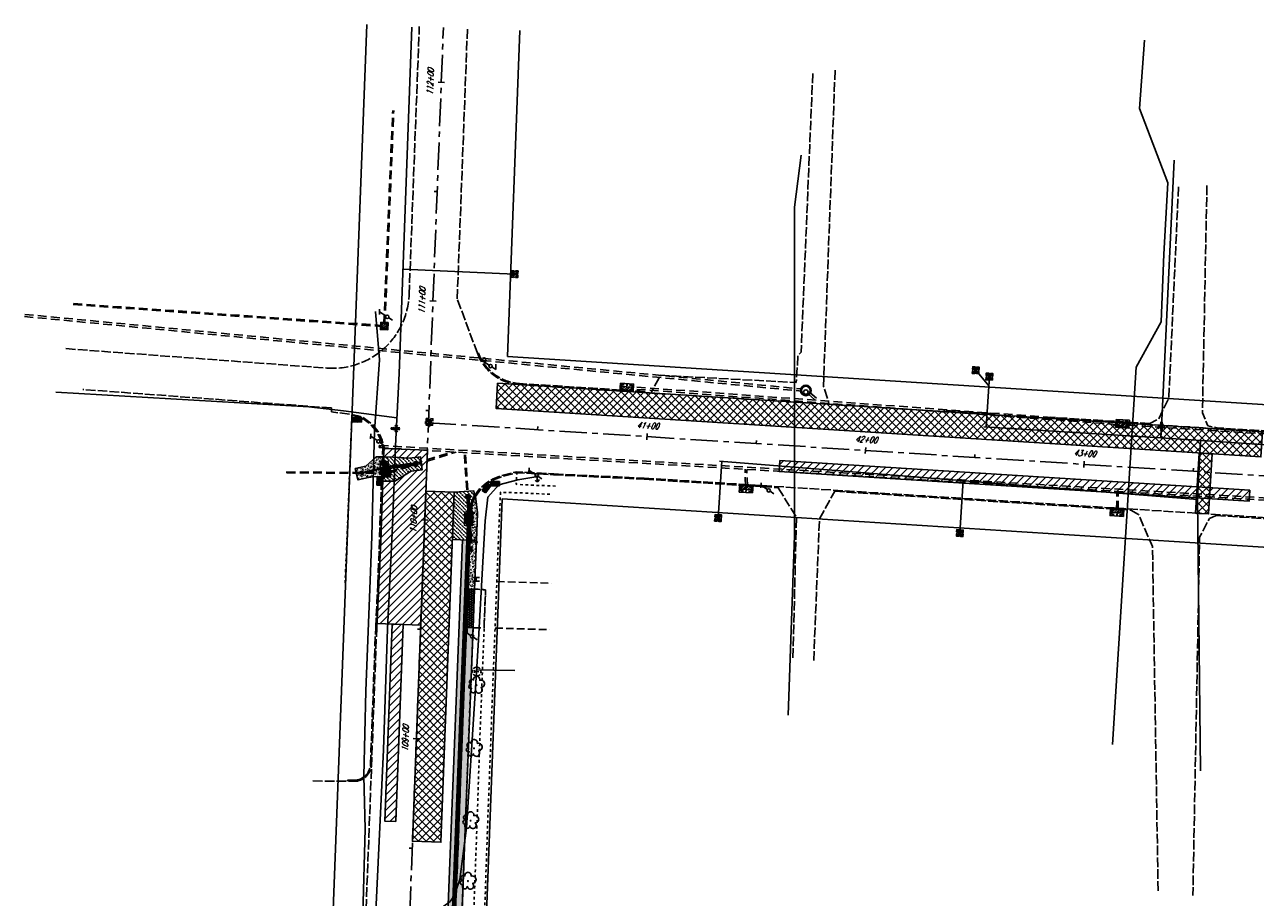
# Model space of a CAD drawing. Extents: x 1880404 to 3762880, y 267072 to 534593.
# Tile 4 of 7: x 1881742 to 1882304, y 267908 to 268307. Entities that reach past the tile are written whole.
import ezdxf
from ezdxf.enums import TextEntityAlignment as Align

# ---------------------------------------------------------------- set-up
doc = ezdxf.new("R2010")
doc.units = 0
doc.header["$LTSCALE"] = 20
doc.header["$MEASUREMENT"] = 0
for name, pattern in [('DR_X_STM (no text)', [0.3, 0.2, -0.1]), ('GE_X_CENTERLINE 2', [1, 0.625, -0.125, 0.125, -0.125]), ('PV_X_CURB', [0.27, 0.22, -0.05]), ('PV_X_DRIVE', [0.25, 0.175, -0.075]), ('PV_X_EP', [0.27, 0.22, -0.05]), ('X_Existing 2', [0.125, 0.0625, -0.0625]), ('X_Existing 3', [0.2, 0.1, -0.1])]:
    doc.linetypes.add(name, pattern=pattern)
doc.layers.get('0').update_dxf_attribs({"linetype": 'CONTINUOUS', "plot": 0})
for name, color, linetype in [('DR_P_BLOCKS', 130, 'CONTINUOUS'), ('DR_P_FLOW', 130, 'CONTINUOUS'), ('DR_P_HEADWALL', 110, 'CONTINUOUS'), ('DR_P_STM', 130, 'CONTINUOUS'), ('DR_X_BLOCKS', 124, 'CONTINUOUS'), ('DR_X_STM', 124, 'DR_X_STM (no text)'), ('GE_X_CL_ROAD', 2, 'GE_X_CENTERLINE 2'), ('GE_X_TEXT', 2, 'CONTINUOUS'), ('PV_P_CURB', 3, 'CONTINUOUS'), ('PV_P_REPLACEMENT_HATCH', 8, 'CONTINUOUS'), ('PV_X_CURB', 1, 'PV_X_CURB'), ('PV_X_CURB_RAMP', 1, 'PV_X_CURB'), ('PV_X_DRIVE', 11, 'PV_X_DRIVE'), ('PV_X_EOP', 240, 'PV_X_EP'), ('PV_X_WALK', 1, 'X_Existing 2'), ('RD_X_MISC', 1, 'X_Existing 3'), ('RD_X_TEXT', 2, 'CONTINUOUS'), ('RW_X_RW', 220, 'RW_X_Ex RW'), ('SN_X_BLOCKS', 94, 'CONTINUOUS'), ('SN_X_SIGN_PRIVATE', 2, 'CONTINUOUS'), ('SN_X_SIGN_PUBLIC', 94, 'CONTINUOUS'), ('SV_X_MON_BLOCKS_FOUNDMARK', 7, 'CONTINUOUS'), ('UT_P_TELE_BLOCKS', 30, 'CONTINUOUS'), ('UT_X_GAS', 2, 'UT_X_GAS (Short)'), ('UT_X_GUY', 1, 'CONTINUOUS'), ('UT_X_POLES', 1, 'CONTINUOUS'), ('UT_X_TELE', 32, 'UT_X_TELEPHONE'), ('UT_X_TELE_BLOCKS', 32, 'CONTINUOUS'), ('UT_X_WATER', 150, 'UT_X_WATER'), ('UT_X_WATER_BLOCKS', 150, 'CONTINUOUS'), ('VG_X_BLOCKS', 94, 'CONTINUOUS')]:
    doc.layers.add(name, color=color, linetype=linetype)
doc.styles.add('LINETYPE', font='romans.shx', dxfattribs={"width": 0.9})
doc.styles.add('romans', font='romans.shx', dxfattribs={"width": 0.75, "oblique": 22.5})
doc.linetypes.add('RW_X_Ex RW', pattern='A,1,-0.25,1,-0.25,1,-0.25,1,-0.25,["Ex. R/W",LINETYPE,S=0.1,R=0,X=-0.195,Y=-0.05],-0.5', length=5.5)
doc.linetypes.add('UT_X_GAS (Short)', pattern='A,0.25,-0.15,0.25,-0.15,0.25,-0.15,0.25,-0.15,0.25,["G",LINETYPE,S=0.1,R=0,X=0.056,Y=-0.05],-0.2', length=2.05)
doc.linetypes.add('UT_X_TELEPHONE', pattern='A,0.3,-0.13,0.3,-0.13,0.3,-0.13,0.3,-0.13,0.3,["T",LINETYPE,S=0.1,R=0,X=0.062,Y=-0.05],-0.2', length=2.22)
doc.linetypes.add('UT_X_WATER', pattern='A,0.25,-0.15,0.25,-0.15,0.25,-0.15,0.25,-0.15,0.25,["W",LINETYPE,S=0.1,R=0,X=0.043,Y=-0.05],-0.2', length=2.05)
pattern_1 = [(49.998884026, (0, 0), (1.4345179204, -0.1255322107), [0.15, -1.65]), (354.99888403, (0, 0), (-0.2774733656, 1.5043896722), [0.12, -1.32]), (100.450328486, (0.1195, -0.0105), (1.1570445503, 1.378857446), [0.127480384, -1.402284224]), (46.18308403, (8e-06, 0.4), (2.1344762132, -0.3310801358), [0.225, -2.475]), (96.63451952, (0.1779, 0.3724), (1.8693618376, 1.9482007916), [0.191220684, -2.10342752]), (351.18304802, (8e-06, 0.4), (1.8693618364, 1.9482007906), [0.18, -1.980000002]), (20.998884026, (0.2, 0.3), (1.19379842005, -0.8052610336), [0.15, -1.65]), (325.99888403, (0.2, 0.3), (0.4866589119, 1.4502906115), [0.12, -1.32]), (71.450328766, (0.2995, 0.2329), (1.6804573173, 0.6450295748), [0.12748038, -1.402284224]), (37.498884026, (0, 0), (0.02433267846, 0.66578723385), [0, -1.304, 0, -1.34, 0, -1.325]), (7.498884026, (0, 0), (0.52615443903, 0.78881317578), [0, -0.764, 0, -1.274, 0, -0.505]), (327.498884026, (-0.446, 9e-06), (1.06764399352, -0.04513053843), [0, -0.5, 0, -1.56, 0, -2.07]), (317.498884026, (-0.646, 1e-05), (1.16637623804, 0.2001872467), [0, -0.65, 0, -1.036, 0, -1.47])]

# ---------------------------------------------------------------- blocks, each defined once
blk = doc.blocks.new('WGV')
at = {"lineweight": -2}
for p, q in [((0.032, 0.102), (-0.032, 0.102)), ((0, 0.07), (0, 0.134))]:
    blk.add_line(p, q, dxfattribs=at)
at = {"lineweight": -2, "flags": 128}
blk.add_lwpolyline([(-0.032, 0.041), (-0.016, -0.045), (0, 0.041), (0.016, -0.045), (0.032, 0.041)], dxfattribs=at)
at = {"lineweight": -2, "extrusion": (0, 0, -1)}
blk.add_arc((0, 0), 0.07, 330.0184, 29.9816, dxfattribs=at)
at = {"lineweight": -2}
for start, end in [(60.0184, 120.0157), (330.0184, 29.9816), (239.9843, 299.9816)]:
    blk.add_arc((0, 0), 0.07, start, end, dxfattribs=at)
blk = doc.blocks.new('CBS22B-X')
at = {"color": 8}
for p, q in [((-1.15, -0.61), (0.61, 1.15)), ((-1.15, 0.52), (-0.52, 1.15)), ((-0.55, -1.15), (1.15, 0.55)), ((0.58, -1.15), (1.15, -0.58))]:
    blk.add_line(p, q, dxfattribs=at)
at = {"color": 124}
blk.add_lwpolyline([(-1.67, 1.67), (1.67, 1.67), (1.67, -1.67), (-1.67, -1.67), (-1.67, 1.67)], close=True, dxfattribs=at)
at = {"color": 124, "flags": 128}
blk.add_lwpolyline([(-1.15, 1.15), (1.15, 1.15), (1.15, -1.15), (-1.15, -1.15), (-1.15, 1.15)], close=True, dxfattribs=at)
at = {"color": 8}
for points in [[(-0.4, 1), (-1, 1), (-1, 0.4)], [(1, 0.4), (1, 1), (0.4, 1)], [(-1, -0.4), (-1, -1), (-0.4, -1)], [(0.4, -1), (1, -1), (1, -0.4)]]:
    blk.add_lwpolyline(points, dxfattribs=at)
blk = doc.blocks.new('CB3-X')
at = {"color": 8}
for p, q in [((-2.5, -1.76), (-0.75, 0)), ((-2.5, -0.63), (-1.88, 0)), ((-1.44, -1.83), (0.38, 0)), ((-0.31, -1.83), (1.51, 0)), ((0.82, -1.83), (2.5, -0.14)), ((1.95, -1.83), (2.5, -1.28))]:
    blk.add_line(p, q, dxfattribs=at)
at = {"color": 124}
blk.add_lwpolyline([(-3.04, 1.42), (3.04, 1.42), (3.04, -2.17), (-3.04, -2.17), (-3.04, 1.42)], close=True, dxfattribs=at)
at = {"color": 124, "flags": 128}
blk.add_lwpolyline([(-2.5, 0), (2.5, 0), (2.5, -1.83), (-2.5, -1.83), (-2.5, 0)], close=True, dxfattribs=at)
at = {"color": 8}
for points in [[(-2.38, 0.02), (-2.38, 0.75), (-1.2, 0.75)], [(-0.4, 0.75), (0.4, 0.75)], [(1.2, 0.75), (2.38, 0.75), (2.38, 0.02)], [(-1.2, -1.5), (-2.38, -1.5), (-2.38, -0.78)], [(0.4, -1.5), (-0.4, -1.5)], [(2.38, -0.78), (2.38, -1.5), (1.2, -1.5)]]:
    blk.add_lwpolyline(points, dxfattribs=at)
blk = doc.blocks.new('MH3-48D-X')
at = {"color": 124, "lineweight": -2}
for centre, radius in [((0, 0), 2.42), ((0, -0.75), 1)]:
    blk.add_circle(centre, radius, dxfattribs=at)
at = {"color": 8, "lineweight": -2}
blk.add_circle((0, 0), 2, dxfattribs=at)
blk = doc.blocks.new('CB3-P')
at = {"color": 1}
for p, q in [((-2.37, -1.5), (-2.37, 0.75)), ((-2.37, 0.75), (-1.2, 0.75)), ((1.2, 0.75), (2.37, 0.75)), ((2.37, 0.75), (2.37, -1.5)), ((-2.37, -1.5), (-1.2, -1.5)), ((1.2, -1.5), (2.37, -1.5))]:
    blk.add_line(p, q, dxfattribs=at)
at = {"color": 130, "flags": 128}
blk.add_lwpolyline([(-3.04, 1.42), (3.04, 1.42), (3.04, -2.17), (-3.04, -2.17), (-3.04, 1.42)], close=True, dxfattribs=at)
at = {"color": 1}
for points in [[(-0.4, 0.75), (0.4, 0.75)], [(-0.4, -1.5), (0.4, -1.5)]]:
    blk.add_lwpolyline(points, dxfattribs=at)
at = {"color": 130, "extrusion": (0, 0, -1)}
blk.add_solid([(2.5, 0), (-2.5, 0), (2.5, -1.83), (-2.5, -1.83)], dxfattribs=at)
blk = doc.blocks.new('PI')
at = {"flags": 128}
blk.add_lwpolyline([(-0.073, -0.042), (0.073, -0.042), (0, 0.084), (-0.073, -0.042)], dxfattribs=at)
blk = doc.blocks.new('WM')
at = {"lineweight": -2, "flags": 128}
for points in [[(-0.02, 0.075), (-0.075, 0.075), (-0.075, 0.02)], [(-0.033, 0.045), (-0.017, -0.045), (0, 0.045), (0.017, -0.045), (0.033, 0.045)], [(0.075, 0.02), (0.075, 0.075), (0.02, 0.075)], [(-0.075, -0.02), (-0.075, -0.075), (-0.02, -0.075)], [(0.02, -0.075), (0.075, -0.075), (0.075, -0.02)]]:
    blk.add_lwpolyline(points, dxfattribs=at)
at = {"lineweight": -2}
blk.add_circle((0, 0), 0.0675, dxfattribs=at)
blk = doc.blocks.new('TELP')
at = {"layer": 'UT_P_TELE_BLOCKS', "color": 32, "linetype": 'Continuous'}
for p, q in [((0.109, 0.181), (0.02, 0.033)), ((0.05, 0.181), (0.168, 0.181))]:
    blk.add_line(p, q, dxfattribs=at)
blk.add_lwpolyline([(-0.02, -0.033), (-0.072, -0.119)], dxfattribs=at)
blk.add_circle((0, 0), 0.0391, dxfattribs=at)
blk = doc.blocks.new('DM')
at = {"lineweight": -2}
h = blk.add_hatch(color=2, dxfattribs=at)
edge = h.paths.add_edge_path()
edge.add_arc((0, 0), 0.01, 0, 360)
at = {"color": 2, "lineweight": -2}
blk.add_arc((0.04, 0), 0.04, 90, 270, dxfattribs=at)
blk = doc.blocks.new('MONBX')
at = {"color": 9, "flags": 128}
for points in [[(-0.075, 0.019), (-0.075, 0.075), (-0.019, 0.075)], [(-0.037, -0.05), (-0.037, 0.05), (0, -0.05), (0.037, 0.05), (0.037, -0.05)], [(0.018, 0.075), (0.075, 0.075), (0.075, 0.019)], [(-0.019, -0.075), (-0.075, -0.075), (-0.075, -0.019)], [(0.075, -0.019), (0.075, -0.075), (0.018, -0.075)]]:
    blk.add_lwpolyline(points, dxfattribs=at)
blk = doc.blocks.new('PLP')
for p, q in [((0.109, 0.181), (0.02, 0.033)), ((0.071, 0.117), (0.152, 0.117)), ((0.109, 0.181), (0.152, 0.181)), ((-0.072, -0.119), (0.046, -0.119))]:
    blk.add_line(p, q)
blk.add_lwpolyline([(-0.02, -0.033), (-0.072, -0.119)])
blk.add_circle((0, 0), 0.0391)
at = {"extrusion": (0, 0, -1)}
blk.add_arc((-0.152, 0.149), 0.0319, 88.8767, 271.1233, dxfattribs=at)
blk = doc.blocks.new('SGN1P')
at = {"layer": 'SN_X_SIGN_PUBLIC', "linetype": 'Continuous'}
for p, q in [((0, 0), (-0.08, 0)), ((0, 0.08), (0, -0.08))]:
    blk.add_line(p, q, dxfattribs=at)
blk = doc.blocks.new('TREE')
blk.add_lwpolyline([(-0.115, 0.016, 1.488178), (-0.05, -0.105, 1.135371), (0.116, -0.069, 1.216492), (0.115, 0.072, 1.204588), (0.012, 0.121, 1.326676), (-0.081, 0.105, 1.740436), (-0.115, 0.016)], format="xyb", close=True)
blk.add_circle((0, 0), 0.009)
blk = doc.blocks.new('TMH')
for p, q in [((-0.032, 0.05), (0.032, 0.05)), ((0, -0.05), (0, 0.05))]:
    blk.add_line(p, q)
for start, end in [(130.0806, 170.0721), (70.0577, 110.1061), (10.0169, 50.0392), (190.0169, 230.0392), (250.0577, 290.0473), (310.0114, 350.0264)]:
    blk.add_arc((0, 0), 0.1, start, end)
blk.add_point((0, 0))
blk = doc.blocks.new('DOMES')
for p, q in [((4, 2), (0, 2)), ((0, 2), (0, 0)), ((0, 0), (4, 0)), ((4, 0), (4, 2))]:
    blk.add_line(p, q)
for centre in [(0.33, 1.66), (0.33, 1.33), (0.33, 1), (0.33, 0.67), (0.33, 0.33), (0.67, 1.66), (0.67, 1.33), (0.67, 1), (0.67, 0.67), (0.67, 0.33), (1, 1.66), (1, 1.33), (1, 1), (1, 0.67), (1, 0.33), (1.33, 1.66), (1.33, 1.33), (1.33, 1), (1.33, 0.67), (1.33, 0.33), (1.66, 1.66), (1.66, 1.33), (1.66, 1), (1.66, 0.67), (1.66, 0.33), (2, 1.66), (2, 1.33), (2, 1), (2, 0.67), (2, 0.33), (2.33, 1.66), (2.33, 1.33), (2.33, 1), (2.33, 0.67), (2.33, 0.33), (2.67, 1.66), (2.67, 1.33), (2.67, 1), (2.67, 0.67), (2.67, 0.33), (3, 1.66), (3, 1.33), (3, 1), (3, 0.67), (3, 0.33), (3.33, 1.66), (3.33, 1.33), (3.33, 1), (3.33, 0.67), (3.33, 0.33), (3.67, 1.66), (3.67, 1.33), (3.67, 1), (3.67, 0.67), (3.67, 0.33)]:
    blk.add_circle(centre, 0.115)
blk = doc.blocks.new('SGN1B')
for p, q in [((-0.04, -0.08), (-0.04, 0.08)), ((-0.04, 0), (0.04, 0)), ((0.04, -0.08), (0.04, 0.08))]:
    blk.add_line(p, q)
blk = doc.blocks.new('TPW')
at = {"color": 32}
for p, q in [((0.121, 0.201), (0.02, 0.033)), ((0.062, 0.201), (0.18, 0.201)), ((0.071, 0.117), (0.152, 0.117)), ((0.109, 0.181), (0.152, 0.181))]:
    blk.add_line(p, q, dxfattribs=at)
blk.add_lwpolyline([(-0.02, -0.033), (-0.072, -0.119)], dxfattribs=at)
blk.add_circle((0, 0), 0.0391, dxfattribs=at)
at = {"color": 32, "extrusion": (0, 0, -1)}
blk.add_arc((-0.152, 0.149), 0.0319, 88.8767, 271.1233, dxfattribs=at)

msp = doc.modelspace()

# ---------------------------------------------------------------- hatches: boundary and pattern name
at = {"layer": 'PV_P_CURB', "transparency": 33554559}
h = msp.add_hatch(color=256, dxfattribs=at)
h.dxf.hatch_style = 1
h.paths.add_polyline_path([(1881905.73, 268107.24), (1881905.83, 268109.24), (1881906.36, 268109.22), (1881906.28, 268107.22)])
h = msp.add_hatch(color=256, dxfattribs=at)
h.dxf.hatch_style = 1
h.paths.add_polyline_path([(1881905.4, 268098.19), (1881905.54, 268101.16), (1881906.03, 268101.14), (1881905.91, 268098.16)])
h = msp.add_hatch(color=256, dxfattribs=at)
h.dxf.hatch_style = 1
edge = h.paths.add_edge_path()
edge.add_arc((1881963.42, 268083.04), 17.76, 150.8993, 176.6776, ccw=False)
edge.add_line((1881947.91, 268091.67), (1881948.35, 268091.36))
edge.add_arc((1881961.29, 268083.78), 15, 149.6529, 178.9957)
edge.add_line((1881946.29, 268084.04), (1881945.7, 268084.07))
h = msp.add_hatch(color=256, dxfattribs=at)
h.dxf.hatch_style = 1
h.paths.add_polyline_path([(1881934.73, 267801.75), (1881945.42, 268077.99), (1881946.01, 268077.97), (1881935.28, 267801.73)])
at = {"layer": 'PV_P_REPLACEMENT_HATCH', "transparency": 33554559}
h = msp.add_hatch(dxfattribs=at)
h.set_pattern_fill('ANSI37', color=256, scale=20, angle=-0.0011)
h.set_pattern_definition([(44.99888403, (-15.2023, 37.2895), (-1.767732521, 1.7678013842), []), (134.99888403, (-15.2023, 37.2895), (-1.7678013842, -1.767732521), [])])
h.paths.add_polyline_path([(1881958.42, 268142.88), (1882307.72, 268120.7), (1882306.99, 268109.23), (1881957.69, 268131.4)])
h = msp.add_hatch(dxfattribs=at)
h.set_pattern_fill('ANSI31', color=256, scale=20, angle=-0.001116)
h.paths.add_polyline_path([(1881906.51, 268113.11), (1881906.36, 268109.22), (1881910.51, 268109.06), (1881918.2, 268108.68), (1881923.17, 268109.29), (1881923.9, 268103.33), (1881918.93, 268102.73), (1881911.4, 268098.17), (1881905.91, 268098.16), (1881905, 268070.71), (1881903.31, 268033.17), (1881923.27, 268032.42), (1881926.31, 268112.36)])
h = msp.add_hatch(dxfattribs=at)
h.set_pattern_fill('ANSI37', color=256, scale=20, angle=-0.0011)
h.set_pattern_definition([(44.99888403, (-195.2418, -15.6673), (-1.767732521, 1.7678013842), []), (134.99888403, (-195.2418, -15.6673), (-1.7678013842, -1.767732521), [])])
h.paths.add_polyline_path([(1882278.76, 268111.02), (1882277.04, 268083.57), (1882283.03, 268083.19), (1882284.75, 268110.64)])
h = msp.add_hatch(dxfattribs=at)
h.set_pattern_fill('AR-CONC', color=256, scale=0.2, angle=-0.0011)
h.set_pattern_definition(pattern_1)
h.paths.add_polyline_path([(1881893.38, 268103.97), (1881898.25, 268105.09), (1881902.93, 268109.35), (1881905.83, 268109.24), (1881905.73, 268107.24), (1881904.86, 268107.28), (1881904.63, 268101.2), (1881905.54, 268101.16), (1881905.49, 268100.16), (1881902.59, 268100.27), (1881899.45, 268099.9), (1881894.58, 268098.77)])
h = msp.add_hatch(dxfattribs=at)
h.set_pattern_fill('ANSI36', color=256, scale=10, angle=90)
h.paths.add_polyline_path([(1881906.36, 268109.22), (1881910.51, 268109.06), (1881918.2, 268108.68), (1881923.17, 268109.29), (1881923.9, 268103.33), (1881918.93, 268102.73), (1881911.4, 268098.17), (1881905.91, 268098.16), (1881906.08, 268102.14), (1881908.25, 268102.06), (1881908.44, 268107.14), (1881906.28, 268107.22)])
h = msp.add_hatch(dxfattribs=at)
h.set_pattern_fill('ANSI31', color=256, scale=20, angle=-0.0011)
h.set_pattern_definition([(44.99888403, (60.4997, 3.6744), (-1.767732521, 1.7678013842), [])])
h.paths.add_polyline_path([(1882087.31, 268107.64), (1882301.88, 268094.02), (1882277.79, 268095.55), (1882277.48, 268090.56), (1882283.47, 268090.18), (1882283.78, 268095.17), (1882301.88, 268094.02), (1882301.56, 268089.03), (1882086.99, 268102.65)])
h = msp.add_hatch(dxfattribs=at)
h.set_pattern_fill('ANSI37', color=256, scale=20, angle=-0.001116)
h.paths.add_polyline_path([(1881925.6, 268093.66), (1881919.52, 267933.78), (1881932.51, 267933.28), (1881938.59, 268093.17)])
h = msp.add_hatch(dxfattribs=at)
h.set_pattern_fill('ANSI36', color=256, scale=10, angle=90)
edge = h.paths.add_edge_path()
edge.add_line((1881937.77, 268071.53), (1881945.16, 268071.25))
edge.add_line((1881945.16, 268071.25), (1881945.42, 268077.99))
edge.add_line((1881945.42, 268077.99), (1881943.27, 268078.07))
edge.add_line((1881943.27, 268078.07), (1881943.5, 268084.15))
edge.add_line((1881943.5, 268084.15), (1881945.7, 268084.07))
edge.add_arc((1881963.42, 268083.04), 17.76, 150.8993, 176.6776, ccw=False)
edge.add_line((1881947.91, 268091.67), (1881947.59, 268093.72))
edge.add_line((1881947.59, 268093.72), (1881938.59, 268093.17))
edge.add_line((1881938.59, 268093.17), (1881937.77, 268071.53))
h = msp.add_hatch(dxfattribs=at)
h.set_pattern_fill('AR-CONC', color=256, scale=0.2, angle=-0.0011)
h.set_pattern_definition(pattern_1)
edge = h.paths.add_edge_path()
edge.add_arc((1881961.29, 268083.78), 15, 149.6529, 178.9957)
edge.add_line((1881946.29, 268084.04), (1881947.08, 268084.02))
edge.add_line((1881947.08, 268084.02), (1881946.85, 268077.94))
edge.add_line((1881946.85, 268077.94), (1881946.01, 268077.97))
edge.add_line((1881946.01, 268077.97), (1881945.75, 268071.23))
edge.add_line((1881945.75, 268071.23), (1881948.72, 268071.12))
edge.add_line((1881948.72, 268071.12), (1881949.22, 268083.73))
edge.add_line((1881949.22, 268083.73), (1881948.35, 268091.36))
h = msp.add_hatch(dxfattribs=at)
h.set_pattern_fill('ANSI36', color=256, scale=10, angle=90)
h.paths.add_polyline_path([(1881942.3, 268071.36), (1881945.16, 268071.25), (1881934.8, 267803.75), (1881931.93, 267803.86)])
h = msp.add_hatch(dxfattribs=at)
h.set_pattern_fill('AR-CONC', color=256, scale=0.2, angle=-0.0011)
h.set_pattern_definition(pattern_1)
h.paths.add_polyline_path([(1881944.88, 268048.9), (1881945.75, 268071.23), (1881948.72, 268071.12), (1881947.84, 268048.79)])
at = {"layer": 'PV_P_REPLACEMENT_HATCH', "transparency": 33554623}
h = msp.add_hatch(dxfattribs=at)
h.set_pattern_fill('HONEY', color=256, scale=5, angle=-0.0011)
h.set_pattern_definition([(359.998884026, (0, 0), (0.93751054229, 0.54124761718), [0.625, -1.25]), (119.998884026, (0, 0), (-0.93748945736, 0.54128413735), [0.625, -1.25]), (59.998884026, (0, 0), (2.108493e-05, 1.08253175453), [-1.25, 0.625])])
h.paths.add_polyline_path([(1881944.2, 268031.35), (1881944.88, 268048.9), (1881947.84, 268048.79), (1881947.17, 268031.24)])
at = {"layer": 'PV_P_REPLACEMENT_HATCH', "transparency": 33554559}
h = msp.add_hatch(dxfattribs=at)
h.set_pattern_fill('ANSI31', color=256, scale=20, angle=-0.0011)
h.set_pattern_definition([(44.99888403, (3.9607, -80.208), (-1.767732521, 1.7678013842), [])])
h.paths.add_polyline_path([(1881910.28, 268032.91), (1881906.87, 267942.97), (1881911.86, 267942.78), (1881915.28, 268032.72)])
h = msp.add_hatch(dxfattribs=at)
h.set_pattern_fill('AR-CONC', color=256, scale=0.2, angle=-0.0011)
h.set_pattern_definition(pattern_1)
h.paths.add_polyline_path([(1881944.2, 268031.35), (1881947.17, 268031.24), (1881938.27, 267803.62), (1881935.35, 267803.73)])

# ---------------------------------------------------------------- linework, layer by layer
at = {"layer": 'DR_P_FLOW'}
for points in [[(1881921.05, 268106.01), (1881906.16, 268104.18)], [(1881906.16, 268104.18), (1881896.42, 268101.93)], [(1881945.55, 268081.03), (1881944.79, 268091)], [(1881934.33, 267801.1), (1881945.08, 268078.67)], [(1881945.55, 268081.03), (1881945.98, 268073.68)]]:
    msp.add_lwpolyline(points, dxfattribs=at)
at = {"layer": 'DR_P_HEADWALL'}
for points in [[(1881921.67, 268105.08), (1881920.68, 268104.95), (1881920.43, 268106.94), (1881921.43, 268107.06)], [(1881897.05, 268101.4), (1881896.08, 268101.17), (1881895.78, 268102.47), (1881896.75, 268102.69)], [(1881945.75, 268091.57), (1881945.82, 268090.58), (1881943.83, 268090.43), (1881943.75, 268091.42)], [(1881946.69, 268074.23), (1881946.76, 268073.23), (1881945.27, 268073.13), (1881945.2, 268074.13)]]:
    msp.add_lwpolyline(points, close=True, dxfattribs=at)
at = {"layer": 'DR_P_STM'}
for points in [[(1881921.11, 268105.51), (1881907.65, 268103.86)], [(1881920.99, 268106.5), (1881907.69, 268104.87)], [(1881921.11, 268105.51), (1881920.99, 268106.5)], [(1881906.12, 268104.35), (1881896.38, 268102.09)], [(1881896.45, 268101.77), (1881896.38, 268102.09)], [(1881906.2, 268104.02), (1881896.45, 268101.77)], [(1881944.29, 268090.96), (1881945.29, 268091.04)], [(1881945.05, 268080.99), (1881944.29, 268090.96)], [(1881945.87, 268083.39), (1881945.29, 268091.04)], [(1881933.83, 267801.12), (1881944.58, 268078.69)], [(1881934.83, 267801.08), (1881945.58, 268078.65)], [(1881945.44, 268078.66), (1881945.73, 268073.66)], [(1881945.94, 268078.64), (1881946.23, 268073.7)], [(1881946.23, 268073.7), (1881945.73, 268073.66)]]:
    msp.add_lwpolyline(points, dxfattribs=at)
at = {"layer": 'DR_X_STM'}
for points in [[(1881906.45, 268170.13), (1881910.48, 268267.45)], [(1881906.95, 268170.11), (1881910.98, 268267.43)], [(1881764.63, 268178.77), (1881905.5, 268168.8)], [(1881764.67, 268179.27), (1881905.52, 268169.3)], [(1881742.4, 268173.35), (1882097.17, 268139.28)], [(1881742.5, 268174.34), (1882097.27, 268140.28)], [(1882241.37, 268124.06), (1882019.71, 268140.26)], [(1882241.43, 268125.06), (1882019.77, 268141.26)], [(1882100.94, 268138.71), (1882105.23, 268135.01)], [(1882100.29, 268137.95), (1882103.56, 268135.13)], [(1882544.05, 268104.82), (1882246.11, 268123.74)], [(1882544.11, 268105.82), (1882246.17, 268124.74)], [(1881904.58, 268113.48), (1882654.23, 268069.06)], [(1881904.64, 268114.48), (1882654.91, 268070.02)], [(1881908.74, 268102.5), (1881937.56, 268111.53)], [(1881908.74, 268101.8), (1881939.43, 268111.42)], [(1881945.13, 268082.31), (1881943.14, 268111.2)], [(1881945.64, 268082.31), (1881943.64, 268111.17)], [(1881862.13, 268102.37), (1881906.74, 268102.01)], [(1881862.13, 268102.04), (1881906.74, 268101.68)], [(1882071.62, 268095.94), (1882071.38, 268103.6)], [(1882072.45, 268095.89), (1882072.21, 268103.55)], [(1882241.03, 268085.19), (1882241.23, 268093.53)], [(1882241.7, 268085.15), (1882241.9, 268093.49)], [(1881945.29, 268080.02), (1881946.25, 268066.18)], [(1881945.79, 268080.02), (1881946.75, 268066.22)]]:
    msp.add_lwpolyline(points, dxfattribs=at)
for centre, radius in [((1881904.6, 268113.73), 0.25), ((1881862.13, 268102.12), 0.0833), ((1881946.62, 268066.21), 0.125)]:
    msp.add_circle(centre, radius, dxfattribs=at)
for centre, radius, start, end in [((1881904.63, 268114.23), 0.25, 86.6084, 266.6084), ((1881862.13, 268102.29), 0.0833, 89.9446, 269.9446), ((1881946.37, 268066.19), 0.125, 183.9474, 3.9474)]:
    msp.add_arc(centre, radius, start, end, dxfattribs=at)
at = {"layer": 'GE_X_CL_ROAD'}
for points in [[(1881884.89, 267081.28), (1881909.92, 267680.76), (1881933.63, 268305.31)], [(1881926.78, 268124.85), (1882805.01, 268069.09), (1883254.08, 268040.13)]]:
    msp.add_lwpolyline(points, dxfattribs=at)
at = {"layer": 'GE_X_TEXT'}
for points in [[(1881931.29, 268280.38), (1881934.08, 268280.27)], [(1881929.39, 268230.42), (1881930.79, 268230.36)], [(1881927.49, 268180.45), (1881930.29, 268180.35)], [(1881925.59, 268130.49), (1881926.99, 268130.44)], [(1881976.77, 268123.07), (1881976.68, 268121.68)], [(1882026.67, 268119.91), (1882026.49, 268117.11)], [(1882076.57, 268116.74), (1882076.48, 268115.34)], [(1882126.47, 268113.57), (1882126.29, 268110.78)], [(1882176.37, 268110.4), (1882176.28, 268109.01)], [(1882226.27, 268107.24), (1882226.09, 268104.44)], [(1882276.17, 268104.07), (1882276.08, 268102.67)], [(1881923.7, 268080.53), (1881926.49, 268080.42)], [(1881921.8, 268030.56), (1881923.2, 268030.51)], [(1881919.9, 267980.6), (1881922.7, 267980.49)], [(1881918, 267930.63), (1881919.4, 267930.58)]]:
    msp.add_lwpolyline(points, dxfattribs=at)
at = {"layer": 'PV_P_CURB'}
for points in [[(1881905.73, 268107.24), (1881905.83, 268109.24), (1881906.36, 268109.22), (1881906.28, 268107.22), (1881905.73, 268107.24)], [(1881905.4, 268098.19), (1881905.54, 268101.16), (1881906.03, 268101.14), (1881905.91, 268098.16), (1881905.4, 268098.19)]]:
    msp.add_lwpolyline(points, dxfattribs=at)
msp.add_lwpolyline([(1881945.7, 268084.07, -0.112956), (1881947.91, 268091.67), (1881948.35, 268091.36, 0.128736), (1881946.29, 268084.04), (1881945.7, 268084.07)], format="xyb", dxfattribs=at)
msp.add_lwpolyline([(1881934.73, 267801.75), (1881945.42, 268077.99), (1881946.01, 268077.97), (1881935.28, 267801.73)], close=True, dxfattribs=at)
at = {"layer": 'PV_P_REPLACEMENT_HATCH'}
for points in [[(1881958.42, 268142.88), (1882307.72, 268120.7), (1882306.99, 268109.23), (1881957.69, 268131.4), (1881958.42, 268142.88)], [(1881893.38, 268103.97), (1881898.25, 268105.09), (1881902.93, 268109.35), (1881905.83, 268109.24), (1881905.73, 268107.24), (1881904.86, 268107.28), (1881904.63, 268101.2), (1881905.54, 268101.16), (1881905.49, 268100.16), (1881902.59, 268100.27), (1881899.45, 268099.9), (1881894.58, 268098.77), (1881893.38, 268103.97)], [(1881906.36, 268109.22), (1881910.51, 268109.06), (1881918.2, 268108.68), (1881923.17, 268109.29), (1881923.9, 268103.33), (1881918.93, 268102.73), (1881911.4, 268098.17), (1881905.91, 268098.16), (1881906.08, 268102.14), (1881908.25, 268102.06), (1881908.44, 268107.14), (1881906.28, 268107.22), (1881906.36, 268109.22)], [(1882087.31, 268107.64), (1882301.88, 268094.02), (1882301.56, 268089.03), (1882086.99, 268102.65), (1882087.31, 268107.64)], [(1881942.3, 268071.36), (1881945.16, 268071.25), (1881934.8, 267803.75), (1881931.93, 267803.86), (1881942.3, 268071.36)], [(1881944.88, 268048.9), (1881945.75, 268071.23), (1881948.72, 268071.12), (1881947.84, 268048.79), (1881944.88, 268048.9)], [(1881944.2, 268031.35), (1881944.88, 268048.9), (1881947.84, 268048.79), (1881947.17, 268031.24), (1881944.2, 268031.35)], [(1881944.2, 268031.35), (1881947.17, 268031.24), (1881938.27, 267803.62), (1881935.35, 267803.73), (1881944.2, 268031.35)]]:
    msp.add_lwpolyline(points, dxfattribs=at)
for points in [[(1881906.51, 268113.11), (1881905, 268070.71), (1881903.31, 268033.17), (1881923.27, 268032.42), (1881926.31, 268112.36)], [(1882278.76, 268111.02), (1882277.04, 268083.57), (1882283.03, 268083.19), (1882284.75, 268110.64)], [(1881925.6, 268093.66), (1881919.52, 267933.78), (1881932.51, 267933.28), (1881938.59, 268093.17)], [(1881910.28, 268032.91), (1881906.87, 267942.97), (1881911.86, 267942.78), (1881915.28, 268032.72)]]:
    msp.add_lwpolyline(points, close=True, dxfattribs=at)
for points in [[(1881937.77, 268071.53), (1881945.16, 268071.25), (1881945.42, 268077.99), (1881943.27, 268078.07), (1881943.5, 268084.15), (1881945.7, 268084.07, -0.112956), (1881947.91, 268091.67), (1881947.59, 268093.72), (1881938.59, 268093.17), (1881937.77, 268071.53)], [(1881948.35, 268091.36, 0.128736), (1881946.29, 268084.04), (1881947.08, 268084.02), (1881946.85, 268077.94), (1881946.01, 268077.97), (1881945.75, 268071.23), (1881948.72, 268071.12), (1881949.22, 268083.73), (1881948.35, 268091.36)]]:
    msp.add_lwpolyline(points, format="xyb", dxfattribs=at)
at = {"layer": 'PV_X_CURB'}
for points in [[(1882025.67, 268138.61), (1882025.7, 268139.11), (1881968.43, 268142.74, -0.294795), (1881949.68, 268156.61), (1881949.13, 268156.65)], [(1881889.84, 267961.14), (1881889.85, 267961.64), (1881892.78, 267961.61, 0.405675), (1881900.34, 267968.83), (1881902.71, 268031.29), (1881903.68, 268050.97)]]:
    msp.add_lwpolyline(points, format="xyb", dxfattribs=at)
at = {"layer": 'PV_X_CURB', "flags": 128}
for points in [[(1881903.68, 268050.97), (1881904.43, 268070.67), (1881905.24, 268095.01), (1881905.27, 268096.04), (1881905.52, 268100.15), (1881905.45, 268101.6), (1881905.9, 268110.69), (1881906, 268113.35), (1881905.22, 268116.74), (1881903.23, 268120.76), (1881900.87, 268123.66), (1881898.7, 268125.48), (1881896.81, 268126.84), (1881894.54, 268127.55), (1881891.82, 268128.19)], [(1881933.86, 267767.82), (1881934.65, 267785.01), (1881935.37, 267804.21), (1881936.61, 267836.95), (1881936.92, 267845.16), (1881938.87, 267893.29), (1881939.29, 267904.7), (1881940.73, 267940.04), (1881941.89, 267975.36), (1881942.87, 267999.65), (1881944.13, 268029.84), (1881944.11, 268030.41), (1881944.15, 268031.19), (1881944.86, 268049.54), (1881944.92, 268050.17), (1881945.9, 268075.57), (1881946.28, 268083.83), (1881946.71, 268087.26), (1881947.05, 268088.93), (1881947.95, 268090.8), (1881950.52, 268094.39), (1881953.81, 268097.12), (1881956.56, 268098.72), (1881960.18, 268100.21), (1881967.19, 268102.03), (1881983.92, 268101.07)]]:
    msp.add_lwpolyline(points, dxfattribs=at)
at = {"layer": 'PV_X_CURB'}
for points in [[(1882183.68, 268128.58), (1882183.71, 268129.08), (1882162.39, 268130.43), (1882162.35, 268129.93)], [(1882256.24, 268123.97), (1882256.27, 268124.47), (1882210.75, 268127.36), (1882210.72, 268126.86)], [(1882338.42, 268118.75), (1882338.46, 268119.25), (1882286.93, 268122.52), (1882286.9, 268122.02)], [(1881983.92, 268101.07), (1882025.34, 268099.05), (1882086.52, 268095.17), (1882086.55, 268095.66)], [(1882112.37, 268094.03), (1882112.34, 268093.53), (1882247.53, 268084.94), (1882247.56, 268085.44)], [(1882286.48, 268082.97), (1882286.45, 268082.47), (1882443.01, 268072.53), (1882443.04, 268073.03)]]:
    msp.add_lwpolyline(points, dxfattribs=at)
at = {"layer": 'PV_X_DRIVE', "flags": 128}
msp.add_lwpolyline([(1881947.21, 268031.24), (1881952.18, 268031.17), (1881952.92, 268048.57), (1881947.86, 268048.79)], close=True, dxfattribs=at)
at = {"layer": 'PV_X_DRIVE'}
for points in [[(1881958.05, 268052.32), (1881983.04, 268051.57)], [(1881957.23, 268031.09), (1881982.22, 268030.34)]]:
    msp.add_lwpolyline(points, dxfattribs=at)
at = {"layer": 'PV_X_EOP'}
for points in [[(1881761.29, 268158.67), (1881880.42, 268149.8, 0.424907), (1881917.99, 268183.37), (1881922.64, 268305.73)], [(1883255.01, 268054.6), (1883178.31, 268059.54), (1883122.69, 268069.64), (1882806.35, 268090.05), (1882749.65, 268093.65), (1882686.31, 268091.66), (1882663.9, 268093.08), (1882618.42, 268100.98), (1881968.4, 268142.24, -0.296425), (1881949.16, 268156.56), (1881939.94, 268181.46), (1881944.63, 268304.89)], [(1881984.04, 268101.48), (1882025.38, 268099.55), (1882581.75, 268064.23), (1882645.32, 268064.2), (1882662.34, 268063.12, -0.178739), (1882678.17, 268056.1), (1882803.67, 268048.14), (1883194.51, 268022.93), (1883239.79, 268027.52), (1883253.21, 268026.65)], [(1881874.09, 267961.28), (1881892.78, 267961.11, 0.405675), (1881900.84, 267968.81)]]:
    msp.add_lwpolyline(points, format="xyb", dxfattribs=at)
at = {"layer": 'PV_X_EOP', "flags": 128}
for points in [[(1882112.5, 268285.77), (1882107.19, 268141.45), (1882109.7, 268133.77), (1882109.67, 268133.28)], [(1882102.33, 268284.35), (1882096.97, 268157.09), (1882095.57, 268155.62), (1882094.74, 268143.19), (1882032.8, 268146.53), (1882028.69, 268138.92), (1882028.66, 268138.42)], [(1882269.33, 268232.51), (1882264.9, 268136.02), (1882260.27, 268126.67), (1882256.27, 268124.47)], [(1882282.31, 268233.21), (1882280.23, 268129.39), (1882282.72, 268123.39), (1882286.93, 268122.52)], [(1881904.2, 268050.91), (1881905, 268070.71), (1881905.79, 268095), (1881906.42, 268110.53), (1881906.52, 268113.51), (1881905.73, 268116.96), (1881903.74, 268121.06), (1881901.27, 268124.03), (1881898.85, 268125.93), (1881896.88, 268127.36), (1881894.54, 268127.99), (1881891.87, 268128.63), (1881882.5, 268129.78)], [(1881933.33, 267767.83), (1881934.1, 267785.06), (1881934.82, 267804.24), (1881936.06, 267836.89), (1881936.34, 267845.1), (1881937.39, 267870.53), (1881938.23, 267893.43), (1881938.8, 267904.7), (1881940.17, 267939.99), (1881941.41, 267975.32), (1881942.29, 267999.71), (1881943.55, 268029.63), (1881944.37, 268050.15), (1881945.33, 268075.62), (1881945.66, 268083.84), (1881946.22, 268087.37), (1881946.59, 268088.99), (1881947.51, 268091.14), (1881950.18, 268094.66), (1881953.37, 268097.46), (1881956.39, 268099.21), (1881959.96, 268100.67), (1881967.09, 268102.5), (1881984.04, 268101.48)], [(1882093.22, 268017.45), (1882094.89, 268081.61), (1882086.52, 268095.17)], [(1882102.74, 268016.21), (1882105.36, 268080.94), (1882112.34, 268093.53)], [(1882247.53, 268084.94), (1882251.08, 268082.87), (1882257.43, 268068.38), (1882260.02, 267911.17)], [(1882286.45, 268082.47), (1882283.45, 268081.07), (1882278.95, 268072.64), (1882275.9, 267908.94)]]:
    msp.add_lwpolyline(points, dxfattribs=at)
at = {"layer": 'PV_X_EOP'}
for points in [[(1881882.5, 268129.78), (1881882.49, 268131.6), (1881769, 268140.05)], [(1881895.47, 267824.1), (1881897.52, 267881.37), (1881903.21, 268031.27), (1881904.2, 268050.91)]]:
    msp.add_lwpolyline(points, dxfattribs=at)
at = {"layer": 'PV_X_WALK', "flags": 128}
for points in [[(1881888.71, 268051.68), (1881889.55, 268070.66), (1881890.77, 268101.35), (1881891.83, 268128.19)], [(1881984.86, 268095.95), (1881975.03, 268096.29), (1881966.85, 268096.73), (1881967.18, 268102.04)], [(1881947.6, 267767.15), (1881948.28, 267784.45), (1881948.98, 267803.89), (1881950.04, 267836.3), (1881951.32, 267869.8), (1881952.23, 267894.3), (1881952.57, 267904.35), (1881953.76, 267939.4), (1881955.1, 267974.6), (1881955.97, 267998.94), (1881957.91, 268048.39), (1881958.91, 268075.18), (1881959.74, 268093.1), (1881969.52, 268092.77), (1881982.75, 268092.14)], [(1881942.72, 267767.25), (1881943.44, 267784.69), (1881944.1, 267803.78), (1881945.21, 267836.54), (1881946.36, 267869.9), (1881947.19, 267892.3), (1881947.61, 267904.42), (1881948.92, 267939.58), (1881950.09, 267975.28), (1881951, 267999.12), (1881952.92, 268048.6), (1881947.86, 268048.94), (1881948.89, 268075.42), (1881949.22, 268083.73), (1881946.33, 268083.82)]]:
    msp.add_lwpolyline(points, dxfattribs=at)
at = {"layer": 'RD_X_MISC'}
for points in [[(1881892.32, 268127.19), (1881892.24, 268125.23), (1881896.2, 268125.04), (1881896.28, 268127.05)], [(1881905.23, 268096.17), (1881905.43, 268100.17), (1881903.43, 268100.22), (1881903.22, 268096.28)], [(1881953.62, 268097.19), (1881955.22, 268096.03), (1881952.9, 268092.81), (1881951.3, 268093.97)], [(1881959.23, 268098), (1881955.27, 268098.01), (1881955.24, 268096.03), (1881959.23, 268096.01)]]:
    msp.add_lwpolyline(points, close=True, dxfattribs=at)
at = {"layer": 'RD_X_MISC', "flags": 128}
msp.add_lwpolyline([(1881937.57, 267784.79), (1881938.28, 267803.99), (1881939.51, 267836.75), (1881939.86, 267845.04), (1881937.74, 267845.09), (1881938.06, 267855.21), (1881940.24, 267855.18), (1881940.87, 267870.36), (1881941.84, 267892.66), (1881942.31, 267904.61), (1881943.61, 267939.52), (1881944.91, 267975.17), (1881945.88, 267999.09), (1881947.17, 268031.22), (1881948.86, 268075.43), (1881949.22, 268083.62)], dxfattribs=at)
at = {"layer": 'RW_X_RW'}
for points in [[(1881859.97, 267323.6), (1881874.94, 267682.15), (1881898.66, 268306.64)], [(1881962.95, 268155.11), (1881968.61, 268303.98)], [(1881962.95, 268155.11), (1882597.49, 268114.83)], [(1881919.86, 267079.82), (1881944.89, 267679.37), (1881960.49, 268090.14)], [(1881960.49, 268090.14), (1882593.37, 268049.96)]]:
    msp.add_lwpolyline(points, dxfattribs=at)
at = {"layer": 'UT_X_GAS', "flags": 128}
for points in [[(1882239.12, 267977.87), (1882249.97, 268150.23), (1882261.39, 268170.87), (1882262.63, 268201.85), (1882264.45, 268234.37), (1882251.56, 268268.34), (1882253.87, 268299.51)], [(1882091.12, 267991.29), (1882094.04, 268073.33), (1882093.92, 268223.32), (1882097, 268247.04)]]:
    msp.add_lwpolyline(points, dxfattribs=at)
at = {"layer": 'UT_X_GUY', "elevation": 1156.82}
msp.add_lwpolyline([(1881976.62, 268097.99), (1881976.27, 268100.78)], dxfattribs=at)
at = {"layer": 'UT_X_TELE', "flags": 128}
for points in [[(1881895.04, 267878.1), (1881895.55, 267881.53), (1881896.82, 267900.1), (1881897.93, 267939.36), (1881897.38, 267963.47), (1881898.24, 268002.4), (1881900.11, 268048.82), (1881900.89, 268072.96), (1881901.75, 268104.13), (1881902.14, 268120.98), (1881904.4, 268153.5), (1881902.66, 268175.66)], [(1881895.74, 267877.29), (1881898.67, 267879.49), (1881918.17, 267892.5), (1881936.73, 267906.16), (1881938.58, 267908.86), (1881941.21, 267916.27), (1881944.24, 267939.8), (1881948.02, 267998.94), (1881949.5, 268023.06), (1881951.78, 268063.85), (1881952.74, 268080.1), (1881953.92, 268090.89), (1881958.94, 268096.47), (1881967.66, 268098.84), (1881975.8, 268100.15)], [(1881948.82, 268012.03), (1881956.66, 268011.84), (1881966.26, 268011.78)]]:
    msp.add_lwpolyline(points, dxfattribs=at)
at = {"layer": 'UT_X_WATER', "flags": 128}
for points in [[(1881913.42, 268147.3), (1881919.19, 268305.42)], [(1882261.27, 268117.89), (1882261.58, 268122.82), (1882267.42, 268244.7)], [(1881915.16, 268195.04), (1881966.17, 268192.7)], [(1881890.05, 267578.31), (1881892.21, 267619.95), (1881893.53, 267651.5), (1881894.97, 267701.08), (1881897.63, 267752.32), (1881898.24, 267780.87), (1881900.07, 267842.97), (1881901.4, 267872.73), (1881906.33, 267975.54), (1881908.08, 268030.8), (1881910.41, 268077.67), (1881911.74, 268114.34), (1881913.42, 268147.3)], [(1882182.71, 268141.71), (1882176.74, 268148.8)], [(1882181.52, 268122.95), (1882182.97, 268145.91)], [(1881872.13, 268132.17), (1881756.68, 268138.84)], [(1881912.39, 268127.08), (1881887.99, 268130.29), (1881872.13, 268132.17)], [(1882180.43, 268123.02), (1882261.27, 268117.89), (1882307.35, 268114.96), (1882436.74, 268105.59), (1882610.4, 268094.66), (1882684.42, 268104.11), (1882903.28, 268103.44)], [(1882279.4, 268116.74), (1882278.02, 268089.82), (1882279.43, 267965.89)], [(1882060.72, 268107.27), (1882059.07, 268081.32)], [(1882059.72, 268107.35), (1882278.02, 268089.82)], [(1882170.99, 268098.41), (1882169.47, 268074.46)]]:
    msp.add_lwpolyline(points, dxfattribs=at)

# ---------------------------------------------------------------- block references
at = {"layer": 'DR_P_BLOCKS'}
for p, rotation in [((1881906.16, 268104.18), 87.83170481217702), ((1881945.55, 268081.03), 267.831704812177)]:
    msp.add_blockref('CB3-P', p, dxfattribs=dict(at, rotation=rotation))
at = {"layer": 'DR_X_BLOCKS', "rotation": 357.7646736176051}
msp.add_blockref('CBS22B-X', (1881906.65, 268168.97), dxfattribs=at)
at = {"layer": 'DR_X_BLOCKS'}
for p in [(1881907.74, 268101.84, 1156.35), (1881945.46, 268081.16, 1156.14)]:
    msp.add_blockref('CBS22B-X', p, dxfattribs=at)
at = {"layer": 'GE_X_CL_ROAD', "xscale": 20.00000000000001, "yscale": 20.00000000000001, "zscale": 20.00000000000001, "rotation": 327.6164666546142}
msp.add_blockref('PI', (1881926.78, 268124.84), dxfattribs=at)
at = {"layer": 'PV_X_CURB_RAMP'}
for p, rotation in [((1881892.24, 268125.23), 357.1794718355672), ((1881905.21, 268096.17), 86.90398152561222), ((1881952.9, 268092.81), 54.23391955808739), ((1881955.24, 268096.03), 359.6698099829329)]:
    msp.add_blockref('DOMES', p, dxfattribs=dict(at, rotation=rotation))
at = {"layer": 'RD_X_TEXT'}
for p, rotation in [((1882017.4, 268141.3), 356.3507525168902), ((1882243.79, 268124.76), 356.3507525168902), ((1882071.88, 268094.42), 176.3507525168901), ((1882241.24, 268083.67), 176.3507525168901)]:
    msp.add_blockref('CB3-X', p, dxfattribs=dict(at, rotation=rotation))
msp.add_blockref('MH3-48D-X', (1882099.15, 268139.59), dxfattribs=at)
at = {"layer": 'SN_X_BLOCKS', "xscale": 20, "yscale": 20, "zscale": 20, "rotation": 268.0079887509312}
msp.add_blockref('SGN1P', (1881947.83, 268070.39, 1157.02), dxfattribs=at)
at = {"layer": 'SN_X_SIGN_PRIVATE', "xscale": 20, "yscale": 20, "zscale": 20, "rotation": 88.903509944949}
msp.add_blockref('SGN1B', (1881948.57, 268053.34, 1160.8), dxfattribs=at)
at = {"layer": 'SV_X_MON_BLOCKS_FOUNDMARK', "xscale": 20, "yscale": 20, "zscale": 20, "rotation": 88.32289155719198}
msp.add_blockref('MONBX', (1881927.28, 268125.22, 1157.06), dxfattribs=at)
at = {"layer": 'UT_X_GUY', "xscale": 20, "yscale": 20, "zscale": 20, "rotation": 96.6885385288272}
msp.add_blockref('DM', (1881976.62, 268097.99, 1156.82), dxfattribs=at)
at = {"layer": 'UT_X_POLES', "xscale": 20, "yscale": 20, "zscale": 20}
for name, p, rotation in [('PLP', (1881955.18, 268150.73, 1156.9), 88.11542790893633), ('TPW', (1881946.73, 268027.33, 1157.17), 87.24439355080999)]:
    msp.add_blockref(name, p, dxfattribs=dict(at, rotation=rotation))
at = {"layer": 'UT_X_TELE_BLOCKS', "xscale": 20, "yscale": 20, "zscale": 20}
for name, p, rotation in [('TELP', (1881908.01, 268173.21, 1156.51), 88.93579151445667), ('TELP', (1881903.97, 268116.31, 1157.1), 87.09864111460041), ('TELP', (1881976.27, 268100.78, 1156.26), 87.71699585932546), ('TELP', (1882082.22, 268093.95, 1152.87), 88.11538240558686), ('TMH', (1881948.82, 268011.21, 1157.27), 88.1540850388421)]:
    msp.add_blockref(name, p, dxfattribs=dict(at, rotation=rotation))
at = {"layer": 'UT_X_WATER_BLOCKS', "xscale": 20, "yscale": 20, "zscale": 20}
for name, p, rotation in [('WM', (1881966.17, 268192.7), 87.60942061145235), ('WM', (1882176.74, 268148.8), 356.3675994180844), ('WM', (1882182.97, 268145.91), 356.3675994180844), ('WGV', (1881912.15, 268122.15, 1156.79), 88.90049387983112), ('WM', (1882059.07, 268081.32), 356.3675994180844), ('WM', (1882169.47, 268074.46), 356.3675994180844)]:
    msp.add_blockref(name, p, dxfattribs=dict(at, rotation=rotation))
msp.add_blockref('WGV', (1882261.58, 268122.82), dxfattribs=at)
at = {"layer": 'VG_X_BLOCKS'}
for p, xscale, yscale, zscale, rotation in [((1881948.76, 268005.04, 1157.51), 19.99999999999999, 19.99999999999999, 19.99999999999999, 87.44815021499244), ((1881947.63, 267976.17), 19.99999999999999, 19.99999999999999, 19.99999999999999, 87.44815021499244), ((1881946.07, 267943.16, 1157.77), 19.99999999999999, 19.99999999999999, 19.99999999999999, 87.86508788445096), ((1881944.87, 267915.55, 1157.86), 20, 20, 20, 88.72865436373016)]:
    msp.add_blockref('TREE', p, dxfattribs=dict(at, xscale=xscale, yscale=yscale, zscale=zscale, rotation=rotation))

# ---------------------------------------------------------------- texts
at = {"layer": 'GE_X_TEXT', "style": 'romans', "oblique": 22.5, "width": 0.75}
for s, rotation, p in [('112+00', 87.8252, (1881929.89, 268280.43)), ('111+00', 87.8252, (1881926.09, 268180.51)), ('41+00', 356.3676, (1882026.76, 268121.3)), ('42+00', 356.3676, (1882126.56, 268114.97)), ('43+00', 356.3676, (1882226.35, 268108.63)), ('110+00', 87.8252, (1881922.3, 268080.58)), ('109+00', 87.8252, (1881918.5, 267980.65))]:
    msp.add_text(s, height=2.8, rotation=rotation, dxfattribs=at).set_placement(p, align=Align.BOTTOM_CENTER)

doc.saveas('drawing.dxf')
